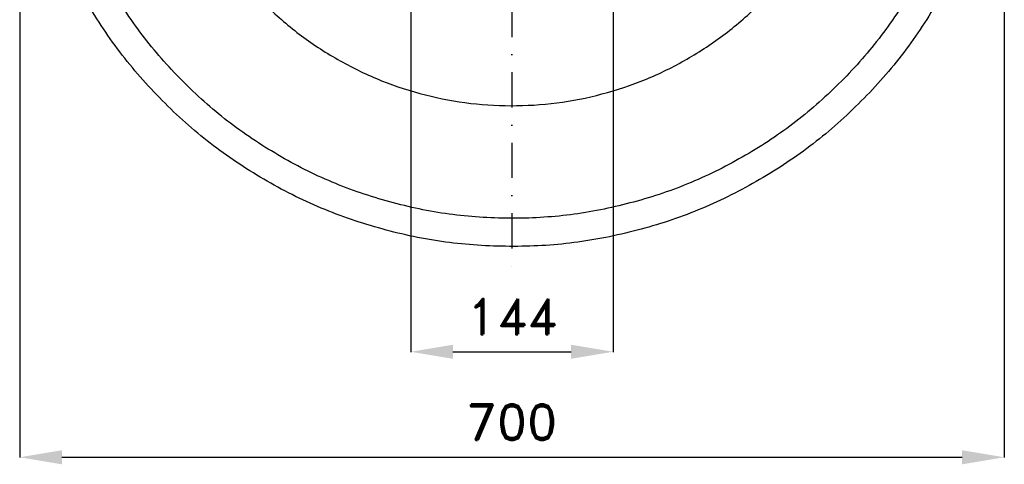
# Model space of a CAD drawing. Header units: millimetres. Extents: x -375 to 430, y -505 to 375.
# Tile 1 of 6: x -350 to 350, y -505 to -189. Entities that reach past the tile are written whole.
import ezdxf

# ---------------------------------------------------------------- set-up
doc = ezdxf.new("R2010")
doc.units = ezdxf.units.MM
doc.header["$LTSCALE"] = 5
doc.linetypes.add('ČERCHOVANÁX2', pattern=[2, 1, -0.5, 0, -0.5])
doc.layers.add('Kóty', color=2, linetype='Continuous')
doc.layers.add('Značka', color=7, linetype='Continuous')
doc.styles.get("Standard").update_dxf_attribs({"font": 'romand.shx', "height": 25})
doc.dimstyles.get("Standard").update_dxf_attribs({"dimtxt": 25, "dimasz": 30, "dimexe": 0.18, "dimexo": 0.0625, "dimgap": 12.5, "dimtad": 1, "dimdec": 0, "dimzin": 0, "dimdsep": 46, "dimtxsty": 'Standard', "dimcen": 0.09, "dimadec": 0, "dimazin": 0, "dimtfac": 1, "dimtdec": 0, "dimtofl": 0, "dimtmove": 0, "dimatfit": 3, "dimfxl": 1, "dimtolj": 1, "dimtzin": 0, "dimarcsym": 0})

# ---------------------------------------------------------------- blocks, each defined once
blk = doc.blocks.new('*D3')
at = {"layer": 'Defpoints', "color": 0, "transparency": 16777216}
for p in [(-349.98, 0), (350.05, 0.12), (350.05, -499.82)]:
    blk.add_point(p, dxfattribs=at)
at = {"layer": 'Kóty', "color": 0, "lineweight": -2, "transparency": 16777216}
for p, q in [((350.05, 0.06), (350.05, -500)), ((-349.98, -0.06), (-349.98, -500)), ((-319.98, -499.82), (320.05, -499.82))]:
    blk.add_line(p, q, dxfattribs=at)
at = {"layer": 'Kóty', "color": 0, "transparency": 16777216}
for points in [[(-319.98, -494.82), (-319.98, -504.82), (-349.98, -499.82)], [(320.05, -494.82), (320.05, -504.82), (350.05, -499.82)]]:
    blk.add_solid(points, dxfattribs=at)
at = {"layer": 'Kóty', "color": 0, "transparency": 16777216, "insert": (0.04, -474.82), "char_height": 25, "attachment_point": 5}
blk.add_mtext('\\A1;700', dxfattribs=at)
blk = doc.blocks.new('*D5')
at = {"layer": 'Defpoints', "color": 0, "transparency": 16777216}
for p in [(-72, -180), (72, -180), (72, -424.82)]:
    blk.add_point(p, dxfattribs=at)
at = {"layer": 'Kóty', "color": 0, "lineweight": -2, "transparency": 16777216}
for p, q in [((-72, -180.06), (-72, -425)), ((72, -180.06), (72, -425)), ((-42, -424.82), (42, -424.82))]:
    blk.add_line(p, q, dxfattribs=at)
at = {"layer": 'Kóty', "color": 0, "transparency": 16777216}
for points in [[(-42, -419.82), (-42, -429.82), (-72, -424.82)], [(42, -419.82), (42, -429.82), (72, -424.82)]]:
    blk.add_solid(points, dxfattribs=at)
at = {"layer": 'Kóty', "color": 0, "transparency": 16777216, "insert": (0, -399.82), "char_height": 25, "attachment_point": 5}
blk.add_mtext('\\A1;144', dxfattribs=at)

msp = doc.modelspace()

# ---------------------------------------------------------------- linework, layer by layer
at = {"layer": 'Značka', "color": 6, "linetype": 'ČERCHOVANÁX2', "lineweight": 25, "ltscale": 5}
msp.add_line((0, 375), (0, -375), dxfattribs=at)
at = {"layer": 'Značka', "color": 1}
for points in [[(283.65, -168.61, -0.034039), (259.3, -204.27, -0.034453), (230.32, -236.26, -0.03456), (197.59, -264.41, -0.034426), (161.29, -287.8, -0.034389), (122.38, -306.52, -0.034418), (81.28, -319.73, -0.034424), (38.85, -327.74, -0.034417), (-4.27, -329.85, -0.034416), (-47.32, -326.61, -0.034417), (-89.53, -317.49, -0.034417), (-130.27, -303.21, -0.034416), (-168.68, -283.49, -0.034417), (-204.34, -259.15, -0.034417), (-236.33, -230.15, -0.034417), (-264.48, -197.41, -0.034417), (-287.87, -161.13, -0.034417)], [(-174.4, -178.96, 0.034417), (-149.6, -200.28, 0.034417), (-122.11, -218.01, 0.034417), (-92.63, -232.18, 0.034417), (-61.49, -242.19, 0.034416), (-29.35, -248.26, 0.034416), (3.32, -249.86, 0.034417), (35.94, -247.4, 0.034418), (67.91, -240.5, 0.034416), (98.78, -229.68, 0.034417), (127.87, -214.73, 0.034417), (154.89, -196.3, 0.034405), (179.13, -174.33, 0.034415)]]:
    msp.add_lwpolyline(points, format="xyb", dxfattribs=at)
at = {"layer": 'Značka', "color": 5}
msp.add_lwpolyline([(300.84, -178.83, -0.034039), (275.01, -216.66, -0.034453), (244.28, -250.59, -0.03456), (209.56, -280.44, -0.034426), (171.07, -305.25, -0.034389), (129.8, -325.1, -0.034418), (86.2, -339.11, -0.034424), (41.21, -347.61, -0.034417), (-4.53, -349.85, -0.034416), (-50.19, -346.41, -0.034417), (-94.95, -336.74, -0.034417), (-138.17, -321.6, -0.034417), (-178.9, -300.67, -0.034417), (-216.73, -274.86, -0.034417), (-250.66, -244.11, -0.034417), (-280.51, -209.39, -0.034417), (-305.32, -170.9, -0.034417)], format="xyb", dxfattribs=at)

# ---------------------------------------------------------------- dimensions: what is measured, and where the dimension line sits
at = {"layer": 'Kóty'}
for base, p1, p2, picture, middle in [((350.05, -499.82), (-349.98, 0), (350.05, 0.12), '*D3', (0.04, -474.82)), ((72, -424.82), (-72, -180), (72, -180), '*D5', (0, -399.82))]:
    dim = msp.add_linear_dim(base=base, p1=p1, p2=p2, dimstyle='Standard', dxfattribs=at)
    dim.commit()
    dim.dimension.update_dxf_attribs({"geometry": picture, "text_midpoint": middle})

doc.saveas('drawing.dxf')
